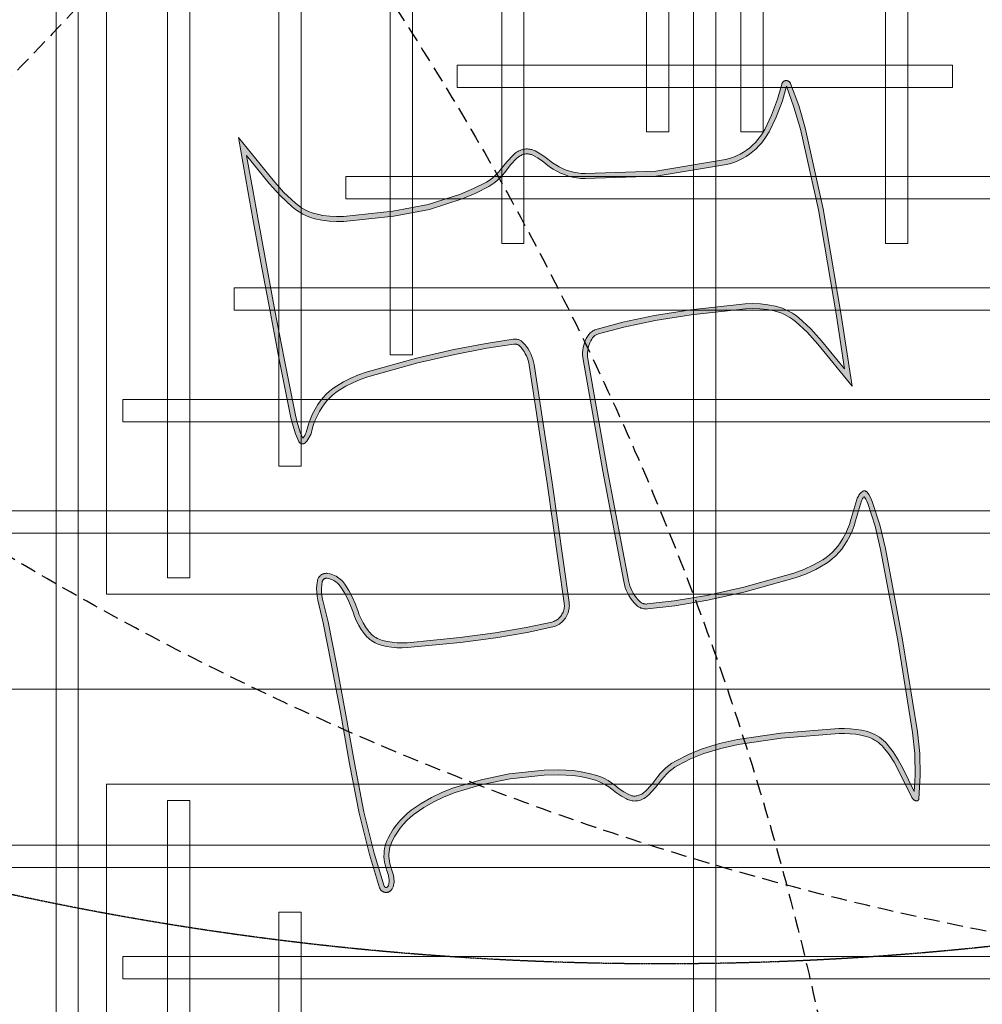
# Model space of a CAD drawing. Header units: millimetres. Extents: x -2073 to 35483, y -49920 to 11085.
# Tile 13 of 70: x 2967 to 3740, y -40916 to -40127. Entities that reach past the tile are written whole.
import ezdxf

# ---------------------------------------------------------------- set-up
doc = ezdxf.new("R2010")
doc.units = ezdxf.units.MM
doc.linetypes.add('DASHED', pattern=[19.05, 12.7, -6.35])
doc.linetypes.add('HIDDEN', pattern=[0.375, 0.25, -0.125])
doc.layers.add('Ceiling', color=14, linetype='Continuous', lineweight=9)
doc.layers.add('E Celing Lighting', color=5, linetype='DASHED', lineweight=5)
for name, color, linetype, true_color in [('FIRE-SPKLR-EQP-MPA-12SM-C', 2, 'HIDDEN', 0xffff00), ('RCP LAYOUT', 9, 'Continuous', 0x808080), ('UPRIGHT SPRINKLER EQP', 1, 'Continuous', 0xff0000)]:
    doc.layers.add(name, color=color, linetype=linetype, true_color=true_color)
doc.layers.add('PENDENT SPRINKLER', color=7, linetype='Continuous')

# ---------------------------------------------------------------- blocks, each defined once
blk = doc.blocks.new('SPKLR-EQP-PENDENT-68C')
at = {"layer": 'FIRE-SPKLR-EQP-MPA-12SM-C'}
blk.add_circle((0, 0), 2450, dxfattribs=at)
blk = doc.blocks.new('UPRIGHT SPRINKLER')
at = {"layer": 'FIRE-SPKLR-EQP-MPA-12SM-C', "linetype": 'DASHED'}
blk.add_circle((0, 0), 2450, dxfattribs=at)
blk = doc.blocks.new('kuaryfjeh')
at = {"ltscale": 0.25, "true_color": 0x808080}
h = blk.add_hatch(color=8, dxfattribs=at)
h.dxf.hatch_style = 1
h.paths.add_polyline_path([(28.008, 1.603), (28.139, 1.536), (28.265, 1.46), (28.387, 1.376), (28.437, 1.336), (28.484, 1.293), (28.528, 1.246), (28.569, 1.197), (28.607, 1.145), (28.641, 1.091), (28.671, 1.035), (28.698, 0.976), (28.721, 0.916), (28.739, 0.855), (28.775, 0.698), (28.801, 0.539), (28.816, 0.379), (28.82, 0.217), (28.814, 0.057), (28.661, -1.545), (28.518, -2.617), (28.352, -3.567), (28.184, -4.349), (28.173, -4.389), (28.159, -4.429), (28.143, -4.469), (28.124, -4.507), (28.102, -4.543), (28.077, -4.578), (28.051, -4.611), (28.022, -4.642), (27.989, -4.674), (27.954, -4.703), (27.917, -4.729), (27.879, -4.753), (27.839, -4.775), (27.798, -4.793), (27.755, -4.809), (27.712, -4.822), (27.668, -4.833), (27.623, -4.84), (27.578, -4.844), (27.533, -4.846), (27.487, -4.844), (27.444, -4.84), (23.806, -4.323), (20.233, -3.78), (20.152, -3.764), (20.07, -3.742), (19.989, -3.714), (19.911, -3.681), (19.835, -3.642), (19.762, -3.598), (19.692, -3.549), (19.626, -3.495), (19.564, -3.436), (19.549, -3.42), (19.535, -3.402), (19.522, -3.383), (19.51, -3.364), (19.499, -3.344), (19.49, -3.323), (19.482, -3.302), (19.476, -3.28), (19.471, -3.258), (19.468, -3.236), (19.466, -3.213), (19.465, -3.191), (19.466, -3.168), (19.469, -3.147), (19.598, -2.323), (19.785, -1.344), (20.043, -0.218), (20.469, 1.31), (20.552, 1.546), (20.65, 1.776), (20.763, 2), (20.891, 2.215), (20.966, 2.324), (21.048, 2.427), (21.137, 2.524), (21.233, 2.614), (21.335, 2.698), (21.443, 2.774), (21.585, 2.86), (21.733, 2.937), (21.886, 3.003), (22.043, 3.058), (22.198, 3.101), (22.25, 3.116), (22.295, 3.132), (22.34, 3.152), (22.383, 3.175), (22.424, 3.201), (22.463, 3.23), (22.467, 3.234), (22.285, 3.309), (22.057, 3.385), (21.823, 3.445), (20.057, 3.802), (18.6, 4.078), (17.113, 4.356), (15.796, 4.599), (14.946, 4.751), (13.902, 4.934), (14.749, 4.249), (15.119, 3.92), (15.46, 3.556), (15.541, 3.454), (15.614, 3.346), (15.678, 3.233), (15.734, 3.116), (15.78, 2.994), (15.818, 2.869), (15.865, 2.652), (15.894, 2.432), (15.905, 2.21), (15.898, 1.988), (15.742, 0.477), (15.535, -0.605), (15.22, -1.598), (15.043, -2.009), (14.839, -2.404), (14.782, -2.497), (14.719, -2.586), (14.65, -2.671), (14.575, -2.75), (14.495, -2.824), (14.414, -2.888), (14.19, -3.067), (13.986, -3.259), (13.965, -3.281), (13.946, -3.305), (13.928, -3.33), (13.913, -3.356), (13.898, -3.383), (13.886, -3.411), (13.876, -3.44), (13.867, -3.47), (13.861, -3.5), (13.857, -3.524), (13.855, -3.549), (13.855, -3.574), (13.856, -3.599), (13.859, -3.623), (13.863, -3.648), (13.87, -3.672), (13.877, -3.695), (13.886, -3.718), (13.897, -3.74), (13.978, -3.883), (14.068, -4.019), (14.245, -4.249), (14.315, -4.355), (14.379, -4.465), (14.435, -4.579), (14.483, -4.697), (14.524, -4.818), (14.556, -4.941), (14.58, -5.066), (14.596, -5.192), (14.604, -5.322), (14.524, -7.48), (14.175, -9.611), (14.142, -9.737), (14.101, -9.858), (14.053, -9.976), (13.996, -10.09), (13.933, -10.201), (13.862, -10.307), (13.785, -10.408), (13.701, -10.504), (13.611, -10.594), (13.514, -10.678), (13.355, -10.796), (13.186, -10.898), (12.739, -11.114), (12.246, -11.302), (11.805, -11.423), (12.434, -11.654), (13.105, -11.851), (15.552, -12.394), (18.764, -12.94), (20.371, -13.187), (19.522, -12.493), (19.153, -12.161), (18.815, -11.793), (18.745, -11.703), (18.682, -11.609), (18.625, -11.512), (18.575, -11.411), (18.532, -11.307), (18.496, -11.2), (18.466, -11.091), (18.423, -10.864), (18.397, -10.635), (18.389, -10.404), (18.399, -10.175), (18.579, -8.521), (18.753, -7.425), (18.956, -6.465), (19.163, -5.686), (19.174, -5.655), (19.186, -5.623), (19.201, -5.593), (19.218, -5.563), (19.237, -5.535), (19.257, -5.508), (19.28, -5.482), (19.304, -5.458), (19.329, -5.436), (19.357, -5.415), (19.385, -5.397), (19.449, -5.361), (19.515, -5.329), (19.583, -5.303), (19.653, -5.281), (19.725, -5.265), (19.797, -5.254), (19.87, -5.248), (19.943, -5.247), (20.016, -5.251), (20.087, -5.261), (23.471, -5.858), (26.815, -6.494), (26.901, -6.514), (26.988, -6.54), (27.072, -6.572), (27.155, -6.609), (27.234, -6.652), (27.311, -6.7), (27.384, -6.752), (27.454, -6.81), (27.519, -6.872), (27.539, -6.893), (27.557, -6.916), (27.574, -6.94), (27.589, -6.964), (27.602, -6.99), (27.614, -7.017), (27.623, -7.044), (27.631, -7.072), (27.637, -7.1), (27.641, -7.129), (27.643, -7.158), (27.644, -7.186), (27.642, -7.214), (27.546, -8.04), (27.377, -9.041), (27.125, -10.175), (26.7, -11.694), (26.585, -12.01), (26.443, -12.316), (26.276, -12.607), (26.201, -12.718), (26.118, -12.823), (26.029, -12.922), (25.933, -13.015), (25.831, -13.1), (25.724, -13.179), (25.582, -13.269), (25.436, -13.348), (25.284, -13.418), (25.127, -13.476), (24.972, -13.523), (24.368, -13.703), (24.345, -13.712), (24.322, -13.722), (24.3, -13.734), (24.279, -13.748), (24.259, -13.763), (24.24, -13.779), (24.237, -13.781), (24.255, -13.794), (24.315, -13.83), (24.378, -13.861), (24.443, -13.888), (25.132, -14.111), (25.838, -14.281), (28.602, -14.799), (31.381, -15.249), (32.032, -15.316), (32.686, -15.325), (33.171, -15.302), (32.466, -14.953), (32.213, -14.817), (31.968, -14.658), (31.739, -14.478), (31.68, -14.424), (31.625, -14.367), (31.574, -14.306), (31.527, -14.242), (31.484, -14.175), (31.446, -14.105), (31.412, -14.033), (31.384, -13.959), (31.36, -13.883), (31.319, -13.713), (31.29, -13.54), (31.271, -13.366), (31.264, -13.19), (31.269, -13.016), (31.41, -11.26), (31.601, -9.94), (31.722, -9.399), (31.884, -8.868), (32.049, -8.455), (32.251, -8.06), (32.314, -7.957), (32.384, -7.86), (32.46, -7.768), (32.543, -7.681), (32.631, -7.601), (32.72, -7.53), (32.957, -7.342), (33.175, -7.14), (33.196, -7.118), (33.216, -7.093), (33.234, -7.068), (33.251, -7.041), (33.265, -7.013), (33.278, -6.984), (33.289, -6.955), (33.298, -6.925), (33.305, -6.894), (33.309, -6.869), (33.311, -6.844), (33.311, -6.819), (33.31, -6.794), (33.307, -6.769), (33.303, -6.744), (33.296, -6.719), (33.288, -6.696), (33.279, -6.672), (33.268, -6.65), (33.183, -6.502), (33.088, -6.361), (32.981, -6.221), (32.909, -6.126), (32.841, -6.021), (32.782, -5.912), (32.731, -5.798), (32.689, -5.68), (32.624, -5.445), (32.575, -5.207), (32.542, -4.965), (32.516, -4.522), (32.526, -4.078), (32.643, -3.026), (32.817, -2.172), (33.064, -1.336), (33.196, -0.997), (33.353, -0.669), (33.535, -0.355), (33.742, -0.057), (33.842, 0.068), (33.95, 0.185), (34.065, 0.295), (34.188, 0.397), (34.317, 0.49), (34.452, 0.575), (34.592, 0.65), (34.667, 0.683), (34.744, 0.712), (34.822, 0.735), (34.903, 0.753), (34.984, 0.765), (35.065, 0.771), (35.147, 0.772), (35.229, 0.767), (35.311, 0.757), (35.391, 0.741), (35.47, 0.719), (35.631, 0.663), (35.715, 0.64), (35.801, 0.623), (35.838, 0.618), (35.874, 0.616), (35.911, 0.617), (35.948, 0.62), (35.984, 0.626), (35.996, 0.629), (36.007, 0.633), (36.018, 0.637), (36.028, 0.642), (36.039, 0.648), (36.048, 0.655), (36.058, 0.662), (36.067, 0.67), (36.069, 0.672), (36.071, 0.675), (36.073, 0.678), (36.075, 0.68), (36.076, 0.683), (36.077, 0.686), (36.079, 0.689), (36.08, 0.692), (36.08, 0.696), (36.081, 0.699), (36.081, 0.702), (36.081, 0.706), (36.081, 0.71), (36.081, 0.714), (36.08, 0.717), (36.079, 0.721), (36.078, 0.725), (36.077, 0.729), (36.075, 0.733), (36.073, 0.736), (36.071, 0.739), (36.069, 0.742), (36.066, 0.746), (36.064, 0.748), (36.061, 0.751), (36.058, 0.753), (36.055, 0.756), (36.052, 0.758), (36.048, 0.759), (36.045, 0.761), (36.04, 0.762), (35.045, 1.068), (33.793, 1.38), (32.302, 1.668), (30.74, 1.944), (29.269, 2.22), (28.029, 2.467), (27.342, 2.634), (27.238, 2.651), (27.133, 2.661), (27.027, 2.663), (26.922, 2.657), (26.817, 2.643), (26.809, 2.642), (26.801, 2.639), (26.793, 2.637), (26.786, 2.634), (26.778, 2.63), (26.771, 2.626), (26.764, 2.621), (26.758, 2.616), (26.752, 2.61), (26.746, 2.604), (26.74, 2.598), (26.735, 2.591), (26.73, 2.584), (26.726, 2.577), (26.723, 2.569), (26.719, 2.561), (26.717, 2.553), (26.715, 2.545), (26.713, 2.537), (26.712, 2.528), (26.712, 2.52), (26.712, 2.511), (26.712, 2.503), (26.713, 2.494), (26.722, 2.453), (26.733, 2.412), (26.747, 2.373), (26.763, 2.334), (26.782, 2.296), (26.804, 2.26), (26.828, 2.225), (26.854, 2.193), (26.882, 2.161), (26.912, 2.132), (26.944, 2.105), (26.978, 2.081), (27.157, 1.968), (27.343, 1.868), (27.536, 1.783), (27.739, 1.709), (27.873, 1.661)], flags=16)
h.paths.add_polyline_path([(24.194, -13.624), (24.224, -13.605), (24.255, -13.588), (24.287, -13.573), (24.321, -13.561), (24.929, -13.379), (25.079, -13.334), (25.226, -13.279), (25.369, -13.214), (25.506, -13.139), (25.639, -13.055), (25.738, -12.983), (25.832, -12.903), (25.921, -12.818), (26.003, -12.726), (26.079, -12.629), (26.149, -12.527), (26.31, -12.246), (26.446, -11.953), (26.557, -11.648), (26.979, -10.138), (27.23, -9.012), (27.397, -8.019), (27.492, -7.201), (27.494, -7.182), (27.493, -7.163), (27.492, -7.145), (27.489, -7.126), (27.486, -7.108), (27.48, -7.089), (27.474, -7.072), (27.467, -7.054), (27.458, -7.038), (27.448, -7.022), (27.437, -7.006), (27.426, -6.992), (27.413, -6.978), (27.354, -6.923), (27.292, -6.871), (27.227, -6.824), (27.159, -6.781), (27.088, -6.743), (27.015, -6.71), (26.94, -6.682), (26.863, -6.659), (26.785, -6.64), (23.444, -6.006), (20.064, -5.409), (20.002, -5.401), (19.939, -5.397), (19.877, -5.398), (19.815, -5.403), (19.753, -5.412), (19.692, -5.426), (19.632, -5.445), (19.574, -5.467), (19.518, -5.494), (19.463, -5.525), (19.443, -5.538), (19.424, -5.552), (19.406, -5.568), (19.389, -5.585), (19.374, -5.603), (19.359, -5.622), (19.346, -5.642), (19.334, -5.663), (19.324, -5.684), (19.315, -5.706), (19.307, -5.729), (19.102, -6.5), (18.9, -7.452), (18.728, -8.54), (18.549, -10.186), (18.539, -10.405), (18.547, -10.624), (18.571, -10.842), (18.613, -11.057), (18.639, -11.156), (18.672, -11.254), (18.712, -11.349), (18.758, -11.441), (18.809, -11.53), (18.867, -11.615), (18.93, -11.696), (19.258, -12.054), (19.62, -12.38), (20.893, -13.419), (18.74, -13.088), (15.523, -12.541), (13.068, -11.997), (12.387, -11.797), (11.72, -11.551), (11.712, -11.548), (11.704, -11.543), (11.696, -11.538), (11.688, -11.533), (11.681, -11.527), (11.674, -11.521), (11.668, -11.514), (11.662, -11.506), (11.656, -11.499), (11.651, -11.491), (11.647, -11.482), (11.643, -11.474), (11.64, -11.465), (11.638, -11.456), (11.636, -11.447), (11.634, -11.437), (11.633, -11.428), (11.633, -11.418), (11.634, -11.409), (11.635, -11.4), (11.637, -11.39), (11.639, -11.381), (11.642, -11.372), (11.645, -11.364), (11.65, -11.355), (11.654, -11.347), (11.659, -11.339), (11.665, -11.332), (11.671, -11.325), (11.678, -11.318), (11.685, -11.312), (11.692, -11.306), (11.7, -11.301), (11.708, -11.296), (11.717, -11.292), (11.725, -11.289), (11.734, -11.286), (11.743, -11.284), (12.199, -11.159), (12.68, -10.976), (13.114, -10.766), (13.272, -10.671), (13.42, -10.561), (13.508, -10.484), (13.591, -10.401), (13.669, -10.313), (13.74, -10.22), (13.805, -10.122), (13.864, -10.02), (13.916, -9.914), (13.96, -9.806), (13.998, -9.694), (14.028, -9.58), (14.374, -7.465), (14.453, -5.323), (14.447, -5.206), (14.432, -5.09), (14.41, -4.974), (14.38, -4.861), (14.343, -4.75), (14.298, -4.641), (14.246, -4.536), (14.188, -4.434), (14.123, -4.337), (13.946, -4.106), (13.85, -3.961), (13.764, -3.81), (13.749, -3.779), (13.736, -3.747), (13.725, -3.714), (13.717, -3.68), (13.71, -3.646), (13.706, -3.611), (13.705, -3.577), (13.705, -3.542), (13.708, -3.507), (13.713, -3.473), (13.722, -3.433), (13.733, -3.394), (13.747, -3.356), (13.763, -3.319), (13.782, -3.283), (13.803, -3.248), (13.826, -3.215), (13.851, -3.183), (13.879, -3.153), (14.092, -2.953), (14.32, -2.771), (14.397, -2.709), (14.47, -2.643), (14.537, -2.571), (14.6, -2.495), (14.657, -2.415), (14.708, -2.331), (14.907, -1.945), (15.079, -1.546), (15.389, -0.568), (15.593, 0.499), (15.748, 1.998), (15.755, 2.208), (15.744, 2.418), (15.717, 2.626), (15.672, 2.832), (15.638, 2.946), (15.596, 3.057), (15.545, 3.164), (15.486, 3.267), (15.42, 3.365), (15.346, 3.458), (15.014, 3.813), (14.652, 4.135), (13.358, 5.181), (14.973, 4.899), (15.822, 4.747), (17.141, 4.504), (18.628, 4.225), (20.085, 3.949), (21.856, 3.591), (22.099, 3.529), (22.338, 3.45), (22.57, 3.353), (22.577, 3.35), (22.584, 3.346), (22.591, 3.341), (22.597, 3.336), (22.603, 3.331), (22.609, 3.325), (22.614, 3.319), (22.619, 3.313), (22.623, 3.306), (22.627, 3.299), (22.63, 3.292), (22.633, 3.284), (22.636, 3.277), (22.638, 3.269), (22.639, 3.261), (22.64, 3.253), (22.641, 3.245), (22.641, 3.237), (22.64, 3.229), (22.639, 3.221), (22.638, 3.213), (22.635, 3.206), (22.633, 3.198), (22.63, 3.191), (22.626, 3.183), (22.622, 3.177), (22.618, 3.17), (22.613, 3.164), (22.607, 3.158), (22.602, 3.152), (22.557, 3.113), (22.509, 3.077), (22.458, 3.045), (22.406, 3.017), (22.352, 2.993), (22.296, 2.973), (22.238, 2.957), (22.088, 2.915), (21.941, 2.863), (21.798, 2.801), (21.659, 2.729), (21.525, 2.648), (21.426, 2.578), (21.332, 2.502), (21.244, 2.418), (21.162, 2.329), (21.086, 2.234), (21.017, 2.134), (20.895, 1.927), (20.786, 1.713), (20.692, 1.492), (20.612, 1.265), (20.188, -0.255), (19.932, -1.375), (19.745, -2.349), (19.617, -3.167), (19.616, -3.18), (19.615, -3.193), (19.616, -3.205), (19.617, -3.218), (19.619, -3.231), (19.621, -3.243), (19.625, -3.255), (19.629, -3.267), (19.634, -3.279), (19.64, -3.29), (19.647, -3.301), (19.654, -3.311), (19.662, -3.321), (19.671, -3.331), (19.725, -3.382), (19.783, -3.429), (19.844, -3.472), (19.908, -3.511), (19.975, -3.545), (20.043, -3.574), (20.114, -3.598), (20.186, -3.618), (20.259, -3.632), (23.828, -4.175), (27.463, -4.691), (27.498, -4.694), (27.533, -4.696), (27.569, -4.695), (27.604, -4.691), (27.639, -4.686), (27.673, -4.678), (27.707, -4.667), (27.74, -4.655), (27.772, -4.64), (27.803, -4.623), (27.833, -4.605), (27.862, -4.584), (27.89, -4.561), (27.915, -4.537), (27.937, -4.513), (27.957, -4.488), (27.976, -4.462), (27.992, -4.434), (28.007, -4.406), (28.019, -4.376), (28.03, -4.345), (28.038, -4.314), (28.205, -3.538), (28.369, -2.594), (28.512, -1.528), (28.664, 0.067), (28.67, 0.218), (28.666, 0.369), (28.652, 0.52), (28.628, 0.669), (28.594, 0.816), (28.578, 0.868), (28.559, 0.919), (28.537, 0.968), (28.511, 1.015), (28.483, 1.061), (28.451, 1.105), (28.416, 1.146), (28.379, 1.185), (28.339, 1.222), (28.297, 1.255), (28.184, 1.334), (28.066, 1.404), (27.944, 1.467), (27.818, 1.522), (27.688, 1.568), (27.48, 1.643), (27.277, 1.733), (27.081, 1.838), (26.893, 1.957), (26.851, 1.987), (26.812, 2.021), (26.774, 2.057), (26.739, 2.096), (26.707, 2.136), (26.677, 2.179), (26.651, 2.224), (26.627, 2.27), (26.607, 2.318), (26.59, 2.368), (26.576, 2.418), (26.565, 2.469), (26.563, 2.487), (26.562, 2.505), (26.561, 2.524), (26.563, 2.542), (26.565, 2.56), (26.568, 2.578), (26.573, 2.596), (26.579, 2.613), (26.585, 2.63), (26.593, 2.647), (26.602, 2.662), (26.612, 2.678), (26.623, 2.692), (26.635, 2.706), (26.648, 2.719), (26.662, 2.731), (26.676, 2.742), (26.691, 2.753), (26.707, 2.762), (26.723, 2.77), (26.74, 2.777), (26.757, 2.783), (26.774, 2.788), (26.792, 2.791), (26.908, 2.806), (27.024, 2.813), (27.141, 2.811), (27.257, 2.8), (27.372, 2.781), (28.061, 2.613), (29.297, 2.368), (30.767, 2.092), (32.33, 1.815), (33.825, 1.527), (35.085, 1.213), (36.088, 0.905), (36.101, 0.9), (36.114, 0.894), (36.126, 0.888), (36.138, 0.881), (36.149, 0.873), (36.16, 0.864), (36.17, 0.855), (36.179, 0.845), (36.188, 0.834), (36.196, 0.823), (36.203, 0.811), (36.21, 0.799), (36.215, 0.786), (36.22, 0.773), (36.224, 0.76), (36.227, 0.747), (36.23, 0.733), (36.231, 0.719), (36.231, 0.706), (36.231, 0.692), (36.23, 0.679), (36.227, 0.666), (36.224, 0.653), (36.22, 0.64), (36.216, 0.628), (36.21, 0.616), (36.204, 0.604), (36.197, 0.593), (36.189, 0.582), (36.18, 0.572), (36.171, 0.562), (36.154, 0.547), (36.137, 0.534), (36.118, 0.521), (36.099, 0.51), (36.079, 0.5), (36.058, 0.492), (36.036, 0.485), (36.015, 0.479), (35.967, 0.471), (35.92, 0.467), (35.872, 0.466), (35.824, 0.469), (35.776, 0.475), (35.68, 0.494), (35.586, 0.52), (35.426, 0.576), (35.357, 0.595), (35.286, 0.609), (35.215, 0.618), (35.144, 0.622), (35.072, 0.621), (35.001, 0.616), (34.93, 0.605), (34.86, 0.59), (34.791, 0.569), (34.724, 0.545), (34.658, 0.515), (34.527, 0.445), (34.401, 0.366), (34.28, 0.278), (34.165, 0.183), (34.057, 0.08), (33.956, -0.03), (33.862, -0.146), (33.662, -0.436), (33.486, -0.74), (33.333, -1.057), (33.206, -1.385), (32.963, -2.208), (32.792, -3.049), (32.676, -4.088), (32.666, -4.519), (32.692, -4.95), (32.723, -5.182), (32.77, -5.41), (32.832, -5.635), (32.87, -5.742), (32.917, -5.845), (32.971, -5.945), (33.032, -6.04), (33.101, -6.13), (33.21, -6.273), (33.31, -6.423), (33.4, -6.579), (33.416, -6.611), (33.429, -6.644), (33.44, -6.677), (33.449, -6.711), (33.456, -6.746), (33.46, -6.781), (33.462, -6.816), (33.461, -6.852), (33.458, -6.887), (33.452, -6.922), (33.443, -6.962), (33.432, -7.002), (33.417, -7.041), (33.4, -7.079), (33.381, -7.116), (33.359, -7.151), (33.335, -7.185), (33.309, -7.217), (33.28, -7.247), (33.054, -7.456), (32.814, -7.647), (32.728, -7.715), (32.648, -7.788), (32.572, -7.867), (32.503, -7.952), (32.439, -8.04), (32.382, -8.133), (32.185, -8.517), (32.026, -8.918), (31.868, -9.437), (31.748, -9.967), (31.559, -11.277), (31.419, -13.024), (31.414, -13.189), (31.421, -13.355), (31.438, -13.519), (31.466, -13.682), (31.505, -13.843), (31.526, -13.91), (31.551, -13.975), (31.58, -14.038), (31.613, -14.099), (31.651, -14.158), (31.692, -14.214), (31.736, -14.267), (31.784, -14.317), (31.836, -14.364), (32.056, -14.535), (32.289, -14.688), (32.535, -14.82), (33.358, -15.226), (33.369, -15.232), (33.379, -15.239), (33.39, -15.247), (33.399, -15.255), (33.409, -15.264), (33.417, -15.273), (33.425, -15.283), (33.432, -15.294), (33.439, -15.305), (33.444, -15.316), (33.449, -15.328), (33.453, -15.34), (33.457, -15.352), (33.458, -15.357), (33.458, -15.362), (33.459, -15.367), (33.459, -15.372), (33.458, -15.376), (33.458, -15.381), (33.457, -15.386), (33.455, -15.391), (33.454, -15.395), (33.452, -15.4), (33.45, -15.404), (33.447, -15.408), (33.445, -15.412), (33.442, -15.416), (33.438, -15.419), (33.435, -15.423), (33.431, -15.426), (33.427, -15.429), (33.423, -15.431), (33.419, -15.434), (33.415, -15.436), (33.41, -15.437), (33.406, -15.439), (33.401, -15.44), (33.396, -15.441), (33.391, -15.441), (32.688, -15.475), (32.023, -15.466), (31.361, -15.398), (28.576, -14.947), (25.806, -14.427), (25.091, -14.255), (24.391, -14.029), (24.316, -13.998), (24.243, -13.962), (24.173, -13.92), (24.107, -13.873), (24.101, -13.869), (24.096, -13.864), (24.091, -13.858), (24.086, -13.853), (24.082, -13.847), (24.079, -13.841), (24.075, -13.835), (24.072, -13.828), (24.07, -13.821), (24.068, -13.814), (24.066, -13.807), (24.065, -13.8), (24.065, -13.793), (24.065, -13.786), (24.065, -13.779), (24.066, -13.771), (24.067, -13.764), (24.069, -13.757), (24.071, -13.751), (24.074, -13.744), (24.077, -13.737), (24.081, -13.731), (24.085, -13.725), (24.089, -13.72), (24.113, -13.693), (24.138, -13.668), (24.165, -13.645)])
at = {"layer": 'E Celing Lighting', "color": 8, "true_color": 0x808080}
for points in [[(24.194, -13.624), (24.224, -13.605), (24.255, -13.588), (24.287, -13.573), (24.321, -13.561), (24.929, -13.379), (25.079, -13.334), (25.226, -13.279), (25.369, -13.214), (25.506, -13.139), (25.639, -13.055), (25.738, -12.983), (25.832, -12.903), (25.921, -12.818), (26.003, -12.726), (26.079, -12.629), (26.149, -12.527), (26.31, -12.246), (26.446, -11.953), (26.557, -11.648), (26.979, -10.138), (27.23, -9.012), (27.397, -8.019), (27.492, -7.201), (27.494, -7.182), (27.493, -7.163), (27.492, -7.145), (27.489, -7.126), (27.486, -7.108), (27.48, -7.089), (27.474, -7.072), (27.467, -7.054), (27.458, -7.038), (27.448, -7.022), (27.437, -7.006), (27.426, -6.992), (27.413, -6.978), (27.354, -6.923), (27.292, -6.871), (27.227, -6.824), (27.159, -6.781), (27.088, -6.743), (27.015, -6.71), (26.94, -6.682), (26.863, -6.659), (26.785, -6.64), (23.444, -6.006), (20.064, -5.409), (20.002, -5.401), (19.939, -5.397), (19.877, -5.398), (19.815, -5.403), (19.753, -5.412), (19.692, -5.426), (19.632, -5.445), (19.574, -5.467), (19.518, -5.494), (19.463, -5.525), (19.443, -5.538), (19.424, -5.552), (19.406, -5.568), (19.389, -5.585), (19.374, -5.603), (19.359, -5.622), (19.346, -5.642), (19.334, -5.663), (19.324, -5.684), (19.315, -5.706), (19.307, -5.729), (19.102, -6.5), (18.9, -7.452), (18.728, -8.54), (18.549, -10.186), (18.539, -10.405), (18.547, -10.624), (18.571, -10.842), (18.613, -11.057), (18.639, -11.156), (18.672, -11.254), (18.712, -11.349), (18.758, -11.441), (18.809, -11.53), (18.867, -11.615), (18.93, -11.696), (19.258, -12.054), (19.62, -12.38), (20.893, -13.419), (18.74, -13.088), (15.523, -12.541), (13.068, -11.997), (12.387, -11.797), (11.72, -11.551), (11.712, -11.548), (11.704, -11.543), (11.696, -11.538), (11.688, -11.533), (11.681, -11.527), (11.674, -11.521), (11.668, -11.514), (11.662, -11.506), (11.656, -11.499), (11.651, -11.491), (11.647, -11.482), (11.643, -11.474), (11.64, -11.465), (11.638, -11.456), (11.636, -11.447), (11.634, -11.437), (11.633, -11.428), (11.633, -11.418), (11.634, -11.409), (11.635, -11.4), (11.637, -11.39), (11.639, -11.381), (11.642, -11.372), (11.645, -11.364), (11.65, -11.355), (11.654, -11.347), (11.659, -11.339), (11.665, -11.332), (11.671, -11.325), (11.678, -11.318), (11.685, -11.312), (11.692, -11.306), (11.7, -11.301), (11.708, -11.296), (11.717, -11.292), (11.725, -11.289), (11.734, -11.286), (11.743, -11.284), (12.199, -11.159), (12.68, -10.976), (13.114, -10.766), (13.272, -10.671), (13.42, -10.561), (13.508, -10.484), (13.591, -10.401), (13.669, -10.313), (13.74, -10.22), (13.805, -10.122), (13.864, -10.02), (13.916, -9.914), (13.96, -9.806), (13.998, -9.694), (14.028, -9.58), (14.374, -7.465), (14.453, -5.323), (14.447, -5.206), (14.432, -5.09), (14.41, -4.974), (14.38, -4.861), (14.343, -4.75), (14.298, -4.641), (14.246, -4.536), (14.188, -4.434), (14.123, -4.337), (13.946, -4.106), (13.85, -3.961), (13.764, -3.81), (13.749, -3.779), (13.736, -3.747), (13.725, -3.714), (13.717, -3.68), (13.71, -3.646), (13.706, -3.611), (13.705, -3.577), (13.705, -3.542), (13.708, -3.507), (13.713, -3.473), (13.722, -3.433), (13.733, -3.394), (13.747, -3.356), (13.763, -3.319), (13.782, -3.283), (13.803, -3.248), (13.826, -3.215), (13.851, -3.183), (13.879, -3.153), (14.092, -2.953), (14.32, -2.771), (14.397, -2.709), (14.47, -2.643), (14.537, -2.571), (14.6, -2.495), (14.657, -2.415), (14.708, -2.331), (14.907, -1.945), (15.079, -1.546), (15.389, -0.568), (15.593, 0.499), (15.748, 1.998), (15.755, 2.208), (15.744, 2.418), (15.717, 2.626), (15.672, 2.832), (15.638, 2.946), (15.596, 3.057), (15.545, 3.164), (15.486, 3.267), (15.42, 3.365), (15.346, 3.458), (15.014, 3.813), (14.652, 4.135), (13.358, 5.181), (14.973, 4.899), (15.822, 4.747), (17.141, 4.504), (18.628, 4.225), (20.085, 3.949), (21.856, 3.591), (22.099, 3.529), (22.338, 3.45), (22.57, 3.353), (22.577, 3.35), (22.584, 3.346), (22.591, 3.341), (22.597, 3.336), (22.603, 3.331), (22.609, 3.325), (22.614, 3.319), (22.619, 3.313), (22.623, 3.306), (22.627, 3.299), (22.63, 3.292), (22.633, 3.284), (22.636, 3.277), (22.638, 3.269), (22.639, 3.261), (22.64, 3.253), (22.641, 3.245), (22.641, 3.237), (22.64, 3.229), (22.639, 3.221), (22.638, 3.213), (22.635, 3.206), (22.633, 3.198), (22.63, 3.191), (22.626, 3.183), (22.622, 3.177), (22.618, 3.17), (22.613, 3.164), (22.607, 3.158), (22.602, 3.152), (22.557, 3.113), (22.509, 3.077), (22.458, 3.045), (22.406, 3.017), (22.352, 2.993), (22.296, 2.973), (22.238, 2.957), (22.088, 2.915), (21.941, 2.863), (21.798, 2.801), (21.659, 2.729), (21.525, 2.648), (21.426, 2.578), (21.332, 2.502), (21.244, 2.418), (21.162, 2.329), (21.086, 2.234), (21.017, 2.134), (20.895, 1.927), (20.786, 1.713), (20.692, 1.492), (20.612, 1.265), (20.188, -0.255), (19.932, -1.375), (19.745, -2.349), (19.617, -3.167), (19.616, -3.18), (19.615, -3.193), (19.616, -3.205), (19.617, -3.218), (19.619, -3.231), (19.621, -3.243), (19.625, -3.255), (19.629, -3.267), (19.634, -3.279), (19.64, -3.29), (19.647, -3.301), (19.654, -3.311), (19.662, -3.321), (19.671, -3.331), (19.725, -3.382), (19.783, -3.429), (19.844, -3.472), (19.908, -3.511), (19.975, -3.545), (20.043, -3.574), (20.114, -3.598), (20.186, -3.618), (20.259, -3.632), (23.828, -4.175), (27.463, -4.691), (27.498, -4.694), (27.533, -4.696), (27.569, -4.695), (27.604, -4.691), (27.639, -4.686), (27.673, -4.678), (27.707, -4.667), (27.74, -4.655), (27.772, -4.64), (27.803, -4.623), (27.833, -4.605), (27.862, -4.584), (27.89, -4.561), (27.915, -4.537), (27.937, -4.513), (27.957, -4.488), (27.976, -4.462), (27.992, -4.434), (28.007, -4.406), (28.019, -4.376), (28.03, -4.345), (28.038, -4.314), (28.205, -3.538), (28.369, -2.594), (28.512, -1.528), (28.664, 0.067), (28.67, 0.218), (28.666, 0.369), (28.652, 0.52), (28.628, 0.669), (28.594, 0.816), (28.578, 0.868), (28.559, 0.919), (28.537, 0.968), (28.511, 1.015), (28.483, 1.061), (28.451, 1.105), (28.416, 1.146), (28.379, 1.185), (28.339, 1.222), (28.297, 1.255), (28.184, 1.334), (28.066, 1.404), (27.944, 1.467), (27.818, 1.522), (27.688, 1.568), (27.48, 1.643), (27.277, 1.733), (27.081, 1.838), (26.893, 1.957), (26.851, 1.987), (26.812, 2.021), (26.774, 2.057), (26.739, 2.096), (26.707, 2.136), (26.677, 2.179), (26.651, 2.224), (26.627, 2.27), (26.607, 2.318), (26.59, 2.368), (26.576, 2.418), (26.565, 2.469), (26.563, 2.487), (26.562, 2.505), (26.561, 2.524), (26.563, 2.542), (26.565, 2.56), (26.568, 2.578), (26.573, 2.596), (26.579, 2.613), (26.585, 2.63), (26.593, 2.647), (26.602, 2.662), (26.612, 2.678), (26.623, 2.692), (26.635, 2.706), (26.648, 2.719), (26.662, 2.731), (26.676, 2.742), (26.691, 2.753), (26.707, 2.762), (26.723, 2.77), (26.74, 2.777), (26.757, 2.783), (26.774, 2.788), (26.792, 2.791), (26.908, 2.806), (27.024, 2.813), (27.141, 2.811), (27.257, 2.8), (27.372, 2.781), (28.061, 2.613), (29.297, 2.368), (30.767, 2.092), (32.33, 1.815), (33.825, 1.527), (35.085, 1.213), (36.088, 0.905), (36.101, 0.9), (36.114, 0.894), (36.126, 0.888), (36.138, 0.881), (36.149, 0.873), (36.16, 0.864), (36.17, 0.855), (36.179, 0.845), (36.188, 0.834), (36.196, 0.823), (36.203, 0.811), (36.21, 0.799), (36.215, 0.786), (36.22, 0.773), (36.224, 0.76), (36.227, 0.747), (36.23, 0.733), (36.231, 0.719), (36.231, 0.706), (36.231, 0.692), (36.23, 0.679), (36.227, 0.666), (36.224, 0.653), (36.22, 0.64), (36.216, 0.628), (36.21, 0.616), (36.204, 0.604), (36.197, 0.593), (36.189, 0.582), (36.18, 0.572), (36.171, 0.562), (36.154, 0.547), (36.137, 0.534), (36.118, 0.521), (36.099, 0.51), (36.079, 0.5), (36.058, 0.492), (36.036, 0.485), (36.015, 0.479), (35.967, 0.471), (35.92, 0.467), (35.872, 0.466), (35.824, 0.469), (35.776, 0.475), (35.68, 0.494), (35.586, 0.52), (35.426, 0.576), (35.357, 0.595), (35.286, 0.609), (35.215, 0.618), (35.144, 0.622), (35.072, 0.621), (35.001, 0.616), (34.93, 0.605), (34.86, 0.59), (34.791, 0.569), (34.724, 0.545), (34.658, 0.515), (34.527, 0.445), (34.401, 0.366), (34.28, 0.278), (34.165, 0.183), (34.057, 0.08), (33.956, -0.03), (33.862, -0.146), (33.662, -0.436), (33.486, -0.74), (33.333, -1.057), (33.206, -1.385), (32.963, -2.208), (32.792, -3.049), (32.676, -4.088), (32.666, -4.519), (32.692, -4.95), (32.723, -5.182), (32.77, -5.41), (32.832, -5.635), (32.87, -5.742), (32.917, -5.845), (32.971, -5.945), (33.032, -6.04), (33.101, -6.13), (33.21, -6.273), (33.31, -6.423), (33.4, -6.579), (33.416, -6.611), (33.429, -6.644), (33.44, -6.677), (33.449, -6.711), (33.456, -6.746), (33.46, -6.781), (33.462, -6.816), (33.461, -6.852), (33.458, -6.887), (33.452, -6.922), (33.443, -6.962), (33.432, -7.002), (33.417, -7.041), (33.4, -7.079), (33.381, -7.116), (33.359, -7.151), (33.335, -7.185), (33.309, -7.217), (33.28, -7.247), (33.054, -7.456), (32.814, -7.647), (32.728, -7.715), (32.648, -7.788), (32.572, -7.867), (32.503, -7.952), (32.439, -8.04), (32.382, -8.133), (32.185, -8.517), (32.026, -8.918), (31.868, -9.437), (31.748, -9.967), (31.559, -11.277), (31.419, -13.024), (31.414, -13.189), (31.421, -13.355), (31.438, -13.519), (31.466, -13.682), (31.505, -13.843), (31.526, -13.91), (31.551, -13.975), (31.58, -14.038), (31.613, -14.099), (31.651, -14.158), (31.692, -14.214), (31.736, -14.267), (31.784, -14.317), (31.836, -14.364), (32.056, -14.535), (32.289, -14.688), (32.535, -14.82), (33.358, -15.226), (33.369, -15.232), (33.379, -15.239), (33.39, -15.247), (33.399, -15.255), (33.409, -15.264), (33.417, -15.273), (33.425, -15.283), (33.432, -15.294), (33.439, -15.305), (33.444, -15.316), (33.449, -15.328), (33.453, -15.34), (33.457, -15.352), (33.458, -15.357), (33.458, -15.362), (33.459, -15.367), (33.459, -15.372), (33.458, -15.376), (33.458, -15.381), (33.457, -15.386), (33.455, -15.391), (33.454, -15.395), (33.452, -15.4), (33.45, -15.404), (33.447, -15.408), (33.445, -15.412), (33.442, -15.416), (33.438, -15.419), (33.435, -15.423), (33.431, -15.426), (33.427, -15.429), (33.423, -15.431), (33.419, -15.434), (33.415, -15.436), (33.41, -15.437), (33.406, -15.439), (33.401, -15.44), (33.396, -15.441), (33.391, -15.441), (32.688, -15.475), (32.023, -15.466), (31.361, -15.398), (28.576, -14.947), (25.806, -14.427), (25.091, -14.255), (24.391, -14.029), (24.316, -13.998), (24.243, -13.962), (24.173, -13.92), (24.107, -13.873), (24.101, -13.869), (24.096, -13.864), (24.091, -13.858), (24.086, -13.853), (24.082, -13.847), (24.079, -13.841), (24.075, -13.835), (24.072, -13.828), (24.07, -13.821), (24.068, -13.814), (24.066, -13.807), (24.065, -13.8), (24.065, -13.793), (24.065, -13.786), (24.065, -13.779), (24.066, -13.771), (24.067, -13.764), (24.069, -13.757), (24.071, -13.751), (24.074, -13.744), (24.077, -13.737), (24.081, -13.731), (24.085, -13.725), (24.089, -13.72), (24.113, -13.693), (24.138, -13.668), (24.165, -13.645)], [(28.008, 1.603), (28.139, 1.536), (28.265, 1.46), (28.387, 1.376), (28.437, 1.336), (28.484, 1.293), (28.528, 1.246), (28.569, 1.197), (28.607, 1.145), (28.641, 1.091), (28.671, 1.035), (28.698, 0.976), (28.721, 0.916), (28.739, 0.855), (28.775, 0.698), (28.801, 0.539), (28.816, 0.379), (28.82, 0.217), (28.814, 0.057), (28.661, -1.545), (28.518, -2.617), (28.352, -3.567), (28.184, -4.349), (28.173, -4.389), (28.159, -4.429), (28.143, -4.469), (28.124, -4.507), (28.102, -4.543), (28.077, -4.578), (28.051, -4.611), (28.022, -4.642), (27.989, -4.674), (27.954, -4.703), (27.917, -4.729), (27.879, -4.753), (27.839, -4.775), (27.798, -4.793), (27.755, -4.809), (27.712, -4.822), (27.668, -4.833), (27.623, -4.84), (27.578, -4.844), (27.533, -4.846), (27.487, -4.844), (27.444, -4.84), (23.806, -4.323), (20.233, -3.78), (20.152, -3.764), (20.07, -3.742), (19.989, -3.714), (19.911, -3.681), (19.835, -3.642), (19.762, -3.598), (19.692, -3.549), (19.626, -3.495), (19.564, -3.436), (19.549, -3.42), (19.535, -3.402), (19.522, -3.383), (19.51, -3.364), (19.499, -3.344), (19.49, -3.323), (19.482, -3.302), (19.476, -3.28), (19.471, -3.258), (19.468, -3.236), (19.466, -3.213), (19.465, -3.191), (19.466, -3.168), (19.469, -3.147), (19.598, -2.323), (19.785, -1.344), (20.043, -0.218), (20.469, 1.31), (20.552, 1.546), (20.65, 1.776), (20.763, 2), (20.891, 2.215), (20.966, 2.324), (21.048, 2.427), (21.137, 2.524), (21.233, 2.614), (21.335, 2.698), (21.443, 2.774), (21.585, 2.86), (21.733, 2.937), (21.886, 3.003), (22.043, 3.058), (22.198, 3.101), (22.25, 3.116), (22.295, 3.132), (22.34, 3.152), (22.383, 3.175), (22.424, 3.201), (22.463, 3.23), (22.467, 3.234), (22.285, 3.309), (22.057, 3.385), (21.823, 3.445), (20.057, 3.802), (18.6, 4.078), (17.113, 4.356), (15.796, 4.599), (14.946, 4.751), (13.902, 4.934), (14.749, 4.249), (15.119, 3.92), (15.46, 3.556), (15.541, 3.454), (15.614, 3.346), (15.678, 3.233), (15.734, 3.116), (15.78, 2.994), (15.818, 2.869), (15.865, 2.652), (15.894, 2.432), (15.905, 2.21), (15.898, 1.988), (15.742, 0.477), (15.535, -0.605), (15.22, -1.598), (15.043, -2.009), (14.839, -2.404), (14.782, -2.497), (14.719, -2.586), (14.65, -2.671), (14.575, -2.75), (14.495, -2.824), (14.414, -2.888), (14.19, -3.067), (13.986, -3.259), (13.965, -3.281), (13.946, -3.305), (13.928, -3.33), (13.913, -3.356), (13.898, -3.383), (13.886, -3.411), (13.876, -3.44), (13.867, -3.47), (13.861, -3.5), (13.857, -3.524), (13.855, -3.549), (13.855, -3.574), (13.856, -3.599), (13.859, -3.623), (13.863, -3.648), (13.87, -3.672), (13.877, -3.695), (13.886, -3.718), (13.897, -3.74), (13.978, -3.883), (14.068, -4.019), (14.245, -4.249), (14.315, -4.355), (14.379, -4.465), (14.435, -4.579), (14.483, -4.697), (14.524, -4.818), (14.556, -4.941), (14.58, -5.066), (14.596, -5.192), (14.604, -5.322), (14.524, -7.48), (14.175, -9.611), (14.142, -9.737), (14.101, -9.858), (14.053, -9.976), (13.996, -10.09), (13.933, -10.201), (13.862, -10.307), (13.785, -10.408), (13.701, -10.504), (13.611, -10.594), (13.514, -10.678), (13.355, -10.796), (13.186, -10.898), (12.739, -11.114), (12.246, -11.302), (11.805, -11.423), (12.434, -11.654), (13.105, -11.851), (15.552, -12.394), (18.764, -12.94), (20.371, -13.187), (19.522, -12.493), (19.153, -12.161), (18.815, -11.793), (18.745, -11.703), (18.682, -11.609), (18.625, -11.512), (18.575, -11.411), (18.532, -11.307), (18.496, -11.2), (18.466, -11.091), (18.423, -10.864), (18.397, -10.635), (18.389, -10.404), (18.399, -10.175), (18.579, -8.521), (18.753, -7.425), (18.956, -6.465), (19.163, -5.686), (19.174, -5.655), (19.186, -5.623), (19.201, -5.593), (19.218, -5.563), (19.237, -5.535), (19.257, -5.508), (19.28, -5.482), (19.304, -5.458), (19.329, -5.436), (19.357, -5.415), (19.385, -5.397), (19.449, -5.361), (19.515, -5.329), (19.583, -5.303), (19.653, -5.281), (19.725, -5.265), (19.797, -5.254), (19.87, -5.248), (19.943, -5.247), (20.016, -5.251), (20.087, -5.261), (23.471, -5.858), (26.815, -6.494), (26.901, -6.514), (26.988, -6.54), (27.072, -6.572), (27.155, -6.609), (27.234, -6.652), (27.311, -6.7), (27.384, -6.752), (27.454, -6.81), (27.519, -6.872), (27.539, -6.893), (27.557, -6.916), (27.574, -6.94), (27.589, -6.964), (27.602, -6.99), (27.614, -7.017), (27.623, -7.044), (27.631, -7.072), (27.637, -7.1), (27.641, -7.129), (27.643, -7.158), (27.644, -7.186), (27.642, -7.214), (27.546, -8.04), (27.377, -9.041), (27.125, -10.175), (26.7, -11.694), (26.585, -12.01), (26.443, -12.316), (26.276, -12.607), (26.201, -12.718), (26.118, -12.823), (26.029, -12.922), (25.933, -13.015), (25.831, -13.1), (25.724, -13.179), (25.582, -13.269), (25.436, -13.348), (25.284, -13.418), (25.127, -13.476), (24.972, -13.523), (24.368, -13.703), (24.345, -13.712), (24.322, -13.722), (24.3, -13.734), (24.279, -13.748), (24.259, -13.763), (24.24, -13.779), (24.237, -13.781), (24.255, -13.794), (24.315, -13.83), (24.378, -13.861), (24.443, -13.888), (25.132, -14.111), (25.838, -14.281), (28.602, -14.799), (31.381, -15.249), (32.032, -15.316), (32.686, -15.325), (33.171, -15.302), (32.466, -14.953), (32.213, -14.817), (31.968, -14.658), (31.739, -14.478), (31.68, -14.424), (31.625, -14.367), (31.574, -14.306), (31.527, -14.242), (31.484, -14.175), (31.446, -14.105), (31.412, -14.033), (31.384, -13.959), (31.36, -13.883), (31.319, -13.713), (31.29, -13.54), (31.271, -13.366), (31.264, -13.19), (31.269, -13.016), (31.41, -11.26), (31.601, -9.94), (31.722, -9.399), (31.884, -8.868), (32.049, -8.455), (32.251, -8.06), (32.314, -7.957), (32.384, -7.86), (32.46, -7.768), (32.543, -7.681), (32.631, -7.601), (32.72, -7.53), (32.957, -7.342), (33.175, -7.14), (33.196, -7.118), (33.216, -7.093), (33.234, -7.068), (33.251, -7.041), (33.265, -7.013), (33.278, -6.984), (33.289, -6.955), (33.298, -6.925), (33.305, -6.894), (33.309, -6.869), (33.311, -6.844), (33.311, -6.819), (33.31, -6.794), (33.307, -6.769), (33.303, -6.744), (33.296, -6.719), (33.288, -6.696), (33.279, -6.672), (33.268, -6.65), (33.183, -6.502), (33.088, -6.361), (32.981, -6.221), (32.909, -6.126), (32.841, -6.021), (32.782, -5.912), (32.731, -5.798), (32.689, -5.68), (32.624, -5.445), (32.575, -5.207), (32.542, -4.965), (32.516, -4.522), (32.526, -4.078), (32.643, -3.026), (32.817, -2.172), (33.064, -1.336), (33.196, -0.997), (33.353, -0.669), (33.535, -0.355), (33.742, -0.057), (33.842, 0.068), (33.95, 0.185), (34.065, 0.295), (34.188, 0.397), (34.317, 0.49), (34.452, 0.575), (34.592, 0.65), (34.667, 0.683), (34.744, 0.712), (34.822, 0.735), (34.903, 0.753), (34.984, 0.765), (35.065, 0.771), (35.147, 0.772), (35.229, 0.767), (35.311, 0.757), (35.391, 0.741), (35.47, 0.719), (35.631, 0.663), (35.715, 0.64), (35.801, 0.623), (35.838, 0.618), (35.874, 0.616), (35.911, 0.617), (35.948, 0.62), (35.984, 0.626), (35.996, 0.629), (36.007, 0.633), (36.018, 0.637), (36.028, 0.642), (36.039, 0.648), (36.048, 0.655), (36.058, 0.662), (36.067, 0.67), (36.069, 0.672), (36.071, 0.675), (36.073, 0.678), (36.075, 0.68), (36.076, 0.683), (36.077, 0.686), (36.079, 0.689), (36.08, 0.692), (36.08, 0.696), (36.081, 0.699), (36.081, 0.702), (36.081, 0.706), (36.081, 0.71), (36.081, 0.714), (36.08, 0.717), (36.079, 0.721), (36.078, 0.725), (36.077, 0.729), (36.075, 0.733), (36.073, 0.736), (36.071, 0.739), (36.069, 0.742), (36.066, 0.746), (36.064, 0.748), (36.061, 0.751), (36.058, 0.753), (36.055, 0.756), (36.052, 0.758), (36.048, 0.759), (36.045, 0.761), (36.04, 0.762), (35.045, 1.068), (33.793, 1.38), (32.302, 1.668), (30.74, 1.944), (29.269, 2.22), (28.029, 2.467), (27.342, 2.634), (27.238, 2.651), (27.133, 2.661), (27.027, 2.663), (26.922, 2.657), (26.817, 2.643), (26.809, 2.642), (26.801, 2.639), (26.793, 2.637), (26.786, 2.634), (26.778, 2.63), (26.771, 2.626), (26.764, 2.621), (26.758, 2.616), (26.752, 2.61), (26.746, 2.604), (26.74, 2.598), (26.735, 2.591), (26.73, 2.584), (26.726, 2.577), (26.723, 2.569), (26.719, 2.561), (26.717, 2.553), (26.715, 2.545), (26.713, 2.537), (26.712, 2.528), (26.712, 2.52), (26.712, 2.511), (26.712, 2.503), (26.713, 2.494), (26.722, 2.453), (26.733, 2.412), (26.747, 2.373), (26.763, 2.334), (26.782, 2.296), (26.804, 2.26), (26.828, 2.225), (26.854, 2.193), (26.882, 2.161), (26.912, 2.132), (26.944, 2.105), (26.978, 2.081), (27.157, 1.968), (27.343, 1.868), (27.536, 1.783), (27.739, 1.709), (27.873, 1.661)]]:
    blk.add_lwpolyline(points, close=True, dxfattribs=at)
blk = doc.blocks.new('ceiling inst 2')
at = {"color": 8, "lineweight": 0, "ltscale": 0.25, "true_color": 0x808080}
for points in [[(1722740.061, -79108.617), (1722783.851, -79108.617), (1722783.851, -79057.793), (1722740.061, -79057.793)], [(1722743.061, -79105.617), (1722780.851, -79105.617), (1722780.851, -79060.793), (1722743.061, -79060.793)]]:
    blk.add_lwpolyline(points, close=True, dxfattribs=at)
at = {"layer": 'Ceiling', "color": 8, "lineweight": 0, "ltscale": 0.25, "true_color": 0x808080}
for points in [[(1722761.604, -79108.617), (1722762.308, -79108.617), (1722762.308, -79057.793), (1722761.604, -79057.793)], [(1722782.444, -79108.617), (1722781.74, -79108.617), (1722781.74, -79057.793), (1722782.444, -79057.793)], [(1722778.222, -79105.098), (1722778.926, -79105.098), (1722778.926, -79061.312), (1722778.222, -79061.312)], [(1722783.851, -79063.423), (1722740.061, -79063.423), (1722740.061, -79062.719), (1722783.851, -79062.719)], [(1722774.704, -79101.58), (1722775.407, -79101.58), (1722775.407, -79064.83), (1722774.704, -79064.83)], [(1722780.333, -79066.237), (1722780.333, -79066.941), (1722743.583, -79066.941), (1722743.583, -79066.237)], [(1722771.186, -79098.062), (1722771.889, -79098.062), (1722771.889, -79068.348), (1722771.186, -79068.348)], [(1722776.817, -79069.755), (1722776.817, -79070.459), (1722747.103, -79070.459), (1722747.103, -79069.755)], [(1722756.248, -79094.544), (1722755.545, -79094.544), (1722755.545, -79071.866), (1722756.248, -79071.866)], [(1722767.667, -79094.544), (1722768.371, -79094.544), (1722768.371, -79071.866), (1722767.667, -79071.866)], [(1722773.297, -79073.274), (1722773.297, -79073.977), (1722750.619, -79073.977), (1722750.619, -79073.274)], [(1722760.822, -79091.026), (1722760.118, -79091.026), (1722760.118, -79075.385), (1722760.822, -79075.385)], [(1722763.094, -79091.026), (1722763.797, -79091.026), (1722763.797, -79075.385), (1722763.094, -79075.385)], [(1722769.778, -79076.792), (1722769.778, -79077.496), (1722754.137, -79077.496), (1722754.137, -79076.792)]]:
    blk.add_lwpolyline(points, close=True, dxfattribs=at)
blk = doc.blocks.new('grid 2')
at = {"color": 8, "true_color": 0x808080, "rotation": 180}
blk.add_blockref('ceiling inst 2', (3444354.934, -157949.099), dxfattribs=at)
at = {"color": 8, "true_color": 0x808080, "xscale": -1}
blk.add_blockref('ceiling inst 2', (3444354.934, 166.488), dxfattribs=at)
blk = doc.blocks.new('IRISH HOUSE-RCP LAYOUT')
at = {"xscale": 25.4, "yscale": 25.4, "zscale": 25.4}
blk.add_blockref('grid 2', (-43724944.67, 2003175.56), dxfattribs=at)
at = {"layer": 'E Celing Lighting', "color": 8, "true_color": 0x808080, "xscale": -26.46582335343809, "yscale": 26.46582335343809, "zscale": 26.46582335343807, "rotation": 90}
blk.add_blockref('kuaryfjeh', (3280.06, 132.29), dxfattribs=at)

msp = doc.modelspace()

# ---------------------------------------------------------------- block references
at = {"layer": 'PENDENT SPRINKLER'}
for p in [(3482.29, -38433.91), (3483.07, -41584.99)]:
    msp.add_blockref('SPKLR-EQP-PENDENT-68C', p, dxfattribs=at)
at = {"layer": 'RCP LAYOUT'}
msp.add_blockref('IRISH HOUSE-RCP LAYOUT', (0, -40000), dxfattribs=at)
at = {"layer": 'UPRIGHT SPRINKLER EQP'}
for p in [(1215.02, -38453.15), (4215.02, -38453.15), (1215.02, -41453.15), (4215.02, -41453.15)]:
    msp.add_blockref('UPRIGHT SPRINKLER', p, dxfattribs=at)

doc.saveas('drawing.dxf')
